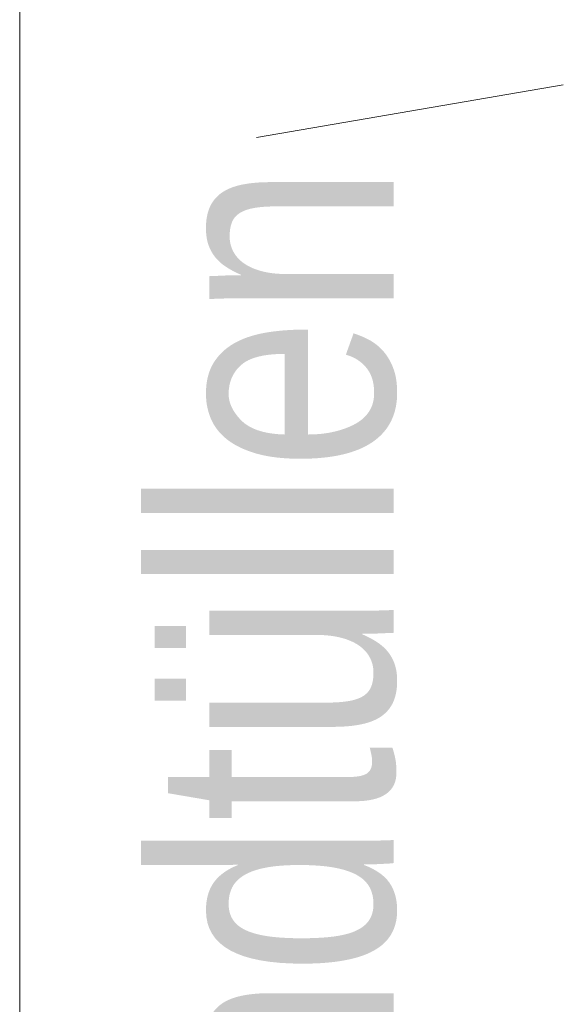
# Model space of a CAD drawing. Extents: x -620 to 300, y 62 to 1107.
# Tile 245 of 256: x 184.52 to 187.69, y 857.74 to 863.47. Entities that reach past the tile are written whole.
import ezdxf
from ezdxf.lldxf.tags import DXFTag

# ---------------------------------------------------------------- set-up
doc = ezdxf.new("R2010")
doc.units = 0
doc.layers.get('0').update_dxf_attribs({"lineweight": 35})
doc.layers.add('E_Detail_Beschriftung', color=7, linetype='Continuous', lineweight=13, true_color=0x009900)
doc.layers.add('E_Detail_Linie_Text_Bem', color=7, linetype='Continuous', lineweight=13)
doc.styles.get("Standard").update_dxf_attribs({"font": 'ARIALN.TTF'})
tags = doc.linetypes.add('fein_strichliert-A06G9G0V8I', pattern=[4, 1, -2, 1]).pattern_tags.tags
tags[8:9] = [DXFTag(74, 4), DXFTag(75, 0), DXFTag(340, '0'), DXFTag(46, 0.0), DXFTag(50, 0.0), DXFTag(44, 0.0), DXFTag(45, 0.0)]
tags[6:7] = [DXFTag(74, 4), DXFTag(75, 0), DXFTag(340, '0'), DXFTag(46, 0.0), DXFTag(50, 0.0), DXFTag(44, 0.0), DXFTag(45, 0.0)]
tags[4:5] = [DXFTag(74, 4), DXFTag(75, 0), DXFTag(340, '0'), DXFTag(46, 0.0), DXFTag(50, 0.0), DXFTag(44, 0.0), DXFTag(45, 0.0)]

# ---------------------------------------------------------------- blocks, each defined once
blk = doc.blocks.new('Referenz-A06G9G138I')
at = {"layer": 'E_Detail_Linie_Text_Bem', "linetype": 'fein_strichliert-A06G9G0V8I', "ltscale": 0.65}
blk.add_line((184.5158, 823.2924), (184.5158, 876.1717), dxfattribs=at)
at = {"layer": 'E_Detail_Linie_Text_Bem', "color": 0, "linetype": 'Continuous', "ltscale": 0.13}
blk.add_line((185.8957, 862.788), (187.6856, 863.095), dxfattribs=at)
at = {"layer": 'E_Detail_Beschriftung', "linetype": 'Continuous', "ltscale": 0.13, "insert": (185.2969, 855.9454), "char_height": 1.4, "attachment_point": 1, "rotation": 90}
blk.add_mtext('{\\fArial Narrow;Endtüllen}', dxfattribs=at)

msp = doc.modelspace()

# ---------------------------------------------------------------- block references
at = {"color": 8, "lineweight": 25, "ltscale": 0.25, "true_color": 0x808080}
msp.add_blockref('Referenz-A06G9G138I', (0, 0), dxfattribs=at)

doc.saveas('drawing.dxf')
